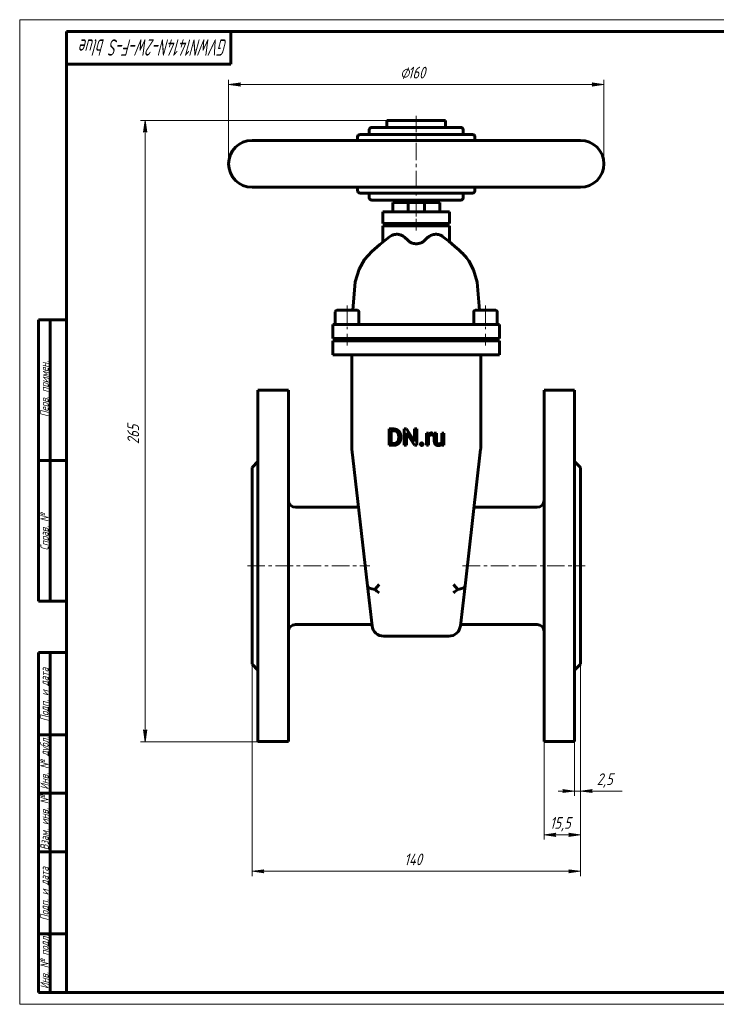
# Model space of a CAD drawing. Header units: millimetres. Extents: x 0 to 594, y 0 to 420.
# Tile 1 of 2: x 0 to 297, y 0 to 420. Entities that reach past the tile are written whole.
import ezdxf

# ---------------------------------------------------------------- set-up
doc = ezdxf.new("R2010")
doc.units = ezdxf.units.MM
for name, pattern in [('K5LT_AXLED', [12, 7.5, -1.5, 1.5, -1.5]), ('K5LT_BASIC', [0]), ('K5LT_THIN', [0])]:
    doc.linetypes.add(name, pattern=pattern)
doc.layers.add('Системный слой', color=7, linetype='Continuous')
doc.layers.add('Системный слой (1)', color=7, linetype='Continuous', true_color=0x6c6c6c)
doc.styles.add('KDIMTEXTSTYLE', font='txt', dxfattribs={"width": 0.96, "oblique": 15, "height": 5})
doc.styles.add('KTEXTSTYLE', font='txt', dxfattribs={"width": 0.96, "height": 5})
doc.dimstyles.new('KDIMSTYLE (1.00)', dxfattribs={"dimtxt": 5, "dimasz": 1, "dimexe": 2, "dimexo": 0, "dimgap": 1, "dimtad": 1, "dimtxsty": 'KDIMTEXTSTYLE', "dimsah": 1, "dimcen": 0, "dimdle": 1, "dimadec": 0, "dimazin": 0, "dimtfac": 0.667, "dimtmove": 0, "dimatfit": 3, "dimfxl": 1, "dimtvp": 1, "dimtolj": 1, "dimtzin": 0, "dimarcsym": 0})

# ---------------------------------------------------------------- blocks, each defined once
blk = doc.blocks.new('U0')
at = {"layer": 'Системный слой (1)', "color": 143, "linetype": 'K5LT_BASIC', "lineweight": 60, "true_color": 0x33acca}
for p, q in [((182.93, 325.54), (180.46, 327.42)), ((185.57, 323.32), (182.93, 325.54)), ((187.19, 321.85), (185.57, 323.32)), ((187.97, 321.11), (187.19, 321.85)), ((188.35, 320.75), (187.97, 321.11)), ((188.55, 320.55), (188.35, 320.75)), ((188.66, 320.44), (188.55, 320.55)), ((188.72, 320.38), (188.66, 320.44)), ((188.75, 320.35), (188.72, 320.38)), ((189.47, 319.6), (188.75, 320.35)), ((190.04, 318.97), (189.47, 319.6)), ((190.3, 318.67), (190.04, 318.97)), ((190.42, 318.53), (190.3, 318.67)), ((190.48, 318.46), (190.42, 318.53)), ((190.51, 318.43), (190.48, 318.46)), ((190.56, 318.37), (190.51, 318.43)), ((191.48, 317.12), (190.56, 318.37)), ((193.55, 313.27), (191.48, 317.12)), ((195.08, 308.01), (193.55, 313.27)), ((196.11, 296.03), (195.08, 308.01))]:
    blk.add_line(p, q, dxfattribs=at)
blk = doc.blocks.new('U1')
at = {"layer": 'Системный слой (1)', "color": 143, "linetype": 'K5LT_BASIC', "lineweight": 60, "true_color": 0x33acca}
for p, q in [((159.07, 342.03), (169.07, 342.03)), ((172.01, 342.03), (179.07, 342.03))]:
    blk.add_line(p, q, dxfattribs=at)
blk = doc.blocks.new('U2')
at = {"layer": 'Системный слой (1)', "color": 143, "linetype": 'K5LT_BASIC', "lineweight": 60, "true_color": 0x33acca}
for p, q in [((150.2, 321.15), (153.54, 324.16)), ((153.54, 324.16), (157.68, 327.42)), ((147.05, 317.69), (150.2, 321.15)), ((144.71, 313.56), (147.05, 317.69)), ((143.08, 308.11), (144.71, 313.56)), ((142.03, 296.03), (143.08, 308.11))]:
    blk.add_line(p, q, dxfattribs=at)
blk = doc.blocks.new('U3')
at = {"layer": 'Системный слой (1)', "color": 143, "linetype": 'K5LT_BASIC', "lineweight": 60, "true_color": 0x33acca}
for p, q in [((198.57, 296.03), (194.17, 296.03)), ((202.97, 296.03), (198.57, 296.03))]:
    blk.add_line(p, q, dxfattribs=at)
blk = doc.blocks.new('U4')
at = {"layer": 'Системный слой (1)', "color": 143, "linetype": 'K5LT_BASIC', "lineweight": 60, "true_color": 0x33acca}
for p, q in [((169.07, 342.03), (165.97, 342.03)), ((172.17, 342.03), (169.07, 342.03))]:
    blk.add_line(p, q, dxfattribs=at)
blk = doc.blocks.new('U5')
at = {"layer": 'Системный слой (1)', "color": 143, "linetype": 'K5LT_BASIC', "lineweight": 60, "true_color": 0x33acca}
for p, q in [((144.07, 368.53), (144.07, 370.03)), ((144.07, 347.03), (144.07, 348.53))]:
    blk.add_line(p, q, dxfattribs=at)
blk = doc.blocks.new('U6')
at = {"layer": 'Системный слой (1)', "color": 143, "linetype": 'K5LT_BASIC', "lineweight": 60, "true_color": 0x33acca}
for p, q in [((139.57, 296.03), (135.17, 296.03)), ((143.97, 296.03), (139.57, 296.03))]:
    blk.add_line(p, q, dxfattribs=at)
blk = doc.blocks.new('U7')
at = {"layer": 'Системный слой (1)', "color": 143, "linetype": 'K5LT_BASIC', "lineweight": 60, "true_color": 0x33acca}
for p, q in [((194.07, 368.53), (194.07, 370.03)), ((194.07, 347.03), (194.07, 348.53))]:
    blk.add_line(p, q, dxfattribs=at)
blk = doc.blocks.new('D0')
at = {"layer": 'Системный слой (1)'}
for points in [[(99.07, 56.73), (104.07, 57.39), (103.57, 56.73), (104.07, 56.07)], [(239.07, 56.73), (234.07, 57.39), (234.57, 56.73), (234.07, 56.07)]]:
    blk.add_hatch(color=7, dxfattribs=at).paths.add_polyline_path(points)
at = {"layer": 'Системный слой (1)', "color": 7, "linetype": 'K5LT_THIN', "lineweight": 18, "true_color": 0xffffff}
for p, q in [((99.07, 145.03), (99.07, 54.73)), ((239.07, 145.03), (239.07, 54.73)), ((99.07, 56.73), (104.07, 57.39)), ((104.07, 56.07), (99.07, 56.73)), ((104.07, 57.39), (103.57, 56.73)), ((103.57, 56.73), (104.07, 56.07)), ((234.57, 56.73), (234.07, 57.39)), ((234.07, 57.39), (239.07, 56.73)), ((239.07, 56.73), (234.07, 56.07)), ((234.07, 56.07), (234.57, 56.73))]:
    blk.add_line(p, q, dxfattribs=at)
blk.add_wipeout([(163.99, 57.73), (163.99, 65.11), (173.74, 65.11), (173.74, 57.73)]).dxf.layer = 'Системный слой (1)'
blk.add_line((99.07, 56.73), (239.07, 56.73), dxfattribs=at)
at = {"layer": 'Системный слой (1)', "color": 7, "insert": (163.99, 64.32), "char_height": 5, "attachment_point": 1, "style": 'KTEXTSTYLE'}
blk.add_mtext('\\fArial|b0|c204|p34;\\H5.0;\\W1.000;\\Q15;\\fGOST Type AU|b0|i0|c204|p34;\\Q15;\\W0.960;140', dxfattribs=at)
blk = doc.blocks.new('KDIMARROW_01')
at = {"layer": 'Системный слой'}
blk.add_hatch(color=0, dxfattribs=at).paths.add_polyline_path([(-5, -0.66), (0, 0), (-5, 0.66), (-4.5, 0)])
at = {"layer": 'Системный слой', "color": 0, "linetype": 'K5LT_THIN', "lineweight": 18}
for p, q in [((-4.5, 0), (-5, 0.66)), ((-5, 0.66), (0, 0)), ((0, 0), (-5, -0.66)), ((-5, -0.66), (-4.5, 0))]:
    blk.add_line(p, q, dxfattribs=at)
at = {"layer": 'Системный слой (1)', "color": 0, "linetype": 'K5LT_THIN', "lineweight": 18}
blk.add_line((410.38, 187.03), (409.38, 187.03), dxfattribs=at)
blk = doc.blocks.new('D1')
at = {"layer": 'Системный слой (1)', "color": 7, "linetype": 'K5LT_THIN', "lineweight": 18, "true_color": 0xffffff}
for p, q in [((239.07, 145.03), (239.07, 70.28)), ((223.57, 112.03), (223.57, 70.28))]:
    blk.add_line(p, q, dxfattribs=at)
blk.add_wipeout([(226.04, 73.28), (226.04, 80.66), (236.17, 80.66), (236.17, 73.28)]).dxf.layer = 'Системный слой (1)'
at = {"layer": 'Системный слой (1)'}
for points in [[(223.57, 72.28), (228.57, 72.94), (228.07, 72.28), (228.57, 71.62)], [(239.07, 72.28), (234.07, 72.94), (234.57, 72.28), (234.07, 71.62)]]:
    blk.add_hatch(color=7, dxfattribs=at).paths.add_polyline_path(points)
at = {"layer": 'Системный слой (1)', "color": 7, "linetype": 'K5LT_THIN', "lineweight": 18, "true_color": 0xffffff}
for p, q in [((223.57, 72.28), (228.57, 72.94)), ((228.57, 71.62), (223.57, 72.28)), ((223.57, 72.28), (239.07, 72.28)), ((228.57, 72.94), (228.07, 72.28)), ((228.07, 72.28), (228.57, 71.62)), ((234.57, 72.28), (234.07, 72.94)), ((234.07, 72.94), (239.07, 72.28)), ((239.07, 72.28), (234.07, 71.62)), ((234.07, 71.62), (234.57, 72.28))]:
    blk.add_line(p, q, dxfattribs=at)
at = {"layer": 'Системный слой (1)', "color": 7, "insert": (226.04, 79.87), "char_height": 5, "attachment_point": 1, "style": 'KTEXTSTYLE'}
blk.add_mtext('\\fArial|b0|c204|p34;\\H5.0;\\W1.000;\\Q15;\\fGOST Type AU|b0|i0|c204|p34;\\Q15;\\W0.960;15,5', dxfattribs=at)
blk = doc.blocks.new('D2')
at = {"layer": 'Системный слой (1)'}
blk.add_hatch(color=7, dxfattribs=at).paths.add_polyline_path([(231.57, 90.28), (236.57, 90.94), (231.57, 91.6), (232.07, 90.94)])
at = {"layer": 'Системный слой (1)', "color": 7, "linetype": 'K5LT_THIN', "lineweight": 18, "true_color": 0xffffff}
for p, q in [((239.07, 145.03), (239.07, 88.94)), ((236.57, 112.03), (236.57, 88.94)), ((236.57, 90.94), (229.57, 90.94)), ((236.57, 90.94), (231.57, 91.6)), ((231.57, 91.6), (232.07, 90.94)), ((232.07, 90.94), (231.57, 90.28)), ((231.57, 90.28), (236.57, 90.94)), ((236.57, 90.94), (239.07, 90.94))]:
    blk.add_line(p, q, dxfattribs=at)
blk.add_wipeout([(246.07, 91.94), (246.07, 99.32), (254.55, 99.32), (254.55, 91.94)]).dxf.layer = 'Системный слой (1)'
at = {"layer": 'Системный слой (1)'}
blk.add_hatch(color=7, dxfattribs=at).paths.add_polyline_path([(243.57, 90.94), (244.07, 91.6), (239.07, 90.94), (244.07, 90.28)])
at = {"layer": 'Системный слой (1)', "color": 7, "linetype": 'K5LT_THIN', "lineweight": 18, "true_color": 0xffffff}
for p, q in [((244.07, 91.6), (239.07, 90.94)), ((239.07, 90.94), (244.07, 90.28)), ((239.07, 90.94), (246.07, 90.94)), ((239.07, 90.94), (244.07, 90.94)), ((243.57, 90.94), (244.07, 91.6)), ((244.07, 90.28), (243.57, 90.94)), ((244.07, 90.94), (256.9, 90.94))]:
    blk.add_line(p, q, dxfattribs=at)
at = {"layer": 'Системный слой (1)', "color": 7, "insert": (246.07, 98.53), "char_height": 5, "attachment_point": 1, "style": 'KTEXTSTYLE'}
blk.add_mtext('\\fArial|b0|c204|p34;\\H5.0;\\W1.000;\\Q15;\\fGOST Type AU|b0|i0|c204|p34;\\Q15;\\W0.960;2,5', dxfattribs=at)
blk = doc.blocks.new('D3')
at = {"layer": 'Системный слой (1)'}
for points in [[(54.15, 372.03), (53.5, 377.03), (52.84, 372.03), (53.5, 372.53)], [(53.5, 112.03), (54.15, 117.03), (53.5, 116.53), (52.84, 117.03)]]:
    blk.add_hatch(color=7, dxfattribs=at).paths.add_polyline_path(points)
at = {"layer": 'Системный слой (1)', "color": 7, "linetype": 'K5LT_THIN', "lineweight": 18, "true_color": 0xffffff}
for p, q in [((156.57, 377.03), (51.5, 377.03)), ((52.84, 372.03), (53.5, 377.03)), ((53.5, 377.03), (54.15, 372.03)), ((53.5, 372.53), (52.84, 372.03)), ((54.15, 372.03), (53.5, 372.53)), ((53.5, 112.03), (52.84, 117.03)), ((52.84, 117.03), (53.5, 116.53)), ((53.5, 116.53), (54.15, 117.03)), ((54.15, 117.03), (53.5, 112.03)), ((101.57, 112.03), (51.5, 112.03))]:
    blk.add_line(p, q, dxfattribs=at)
blk.add_wipeout([(52.5, 238.99), (45.11, 238.99), (45.11, 249.63), (52.5, 249.63)]).dxf.layer = 'Системный слой (1)'
blk.add_line((53.5, 377.03), (53.5, 112.03), dxfattribs=at)
at = {"layer": 'Системный слой (1)', "color": 7, "insert": (45.91, 238.99), "char_height": 5, "attachment_point": 1, "rotation": 90, "style": 'KTEXTSTYLE'}
blk.add_mtext('\\fArial|b0|c204|p34;\\H5.0;\\W1.000;\\Q15;\\fGOST Type AU|b0|i0|c204|p34;\\Q15;\\W0.960;265', dxfattribs=at)
blk = doc.blocks.new('D4')
at = {"layer": 'Системный слой (1)'}
for points in [[(93.57, 392.34), (94.07, 393), (89.07, 392.34), (94.07, 391.69)], [(244.07, 391.69), (249.07, 392.34), (244.07, 393), (244.57, 392.34)]]:
    blk.add_hatch(color=7, dxfattribs=at).paths.add_polyline_path(points)
at = {"layer": 'Системный слой (1)', "color": 7, "linetype": 'K5LT_THIN', "lineweight": 18, "true_color": 0xffffff}
for p, q in [((89.07, 358.53), (89.07, 394.34)), ((89.07, 392.34), (94.07, 393)), ((94.07, 391.69), (89.07, 392.34)), ((94.07, 393), (93.57, 392.34)), ((93.57, 392.34), (94.07, 391.69)), ((244.57, 392.34), (244.07, 393)), ((244.07, 393), (249.07, 392.34)), ((249.07, 392.34), (244.07, 391.69)), ((244.07, 391.69), (244.57, 392.34)), ((249.07, 358.53), (249.07, 394.34))]:
    blk.add_line(p, q, dxfattribs=at)
blk.add_wipeout([(162.2, 393.34), (162.2, 400.73), (175.38, 400.73), (175.38, 393.34)]).dxf.layer = 'Системный слой (1)'
blk.add_line((89.07, 392.34), (249.07, 392.34), dxfattribs=at)
at = {"layer": 'Системный слой (1)', "color": 7, "char_height": 5, "attachment_point": 1, "style": 'KTEXTSTYLE'}
for s, insert in [('\\fArial|b0|c204|p34;\\H5.0;\\W1.000;\\Q15;\\fGOST Type AU|b0|i0|c204|p34;\\Q15;\\W0.960;⌀', (162.2, 399.93)), ('\\fArial|b0|c204|p34;\\H5.0;\\W1.000;\\Q15;\\fGOST Type AU|b0|i0|c204|p34;\\Q15;\\W0.960;160', (165.51, 399.93))]:
    blk.add_mtext(s, dxfattribs=dict(at, insert=insert))
blk = doc.blocks.new('U16')
at = {"color": 7, "linetype": 'K5LT_THIN', "lineweight": 18, "true_color": 0xffffff}
for p, q in [((0, 0), (0, 420)), ((0, 420), (594, 420)), ((594, 0), (0, 0))]:
    blk.add_line(p, q, dxfattribs=at)
at = {"color": 143, "linetype": 'K5LT_BASIC', "lineweight": 60, "true_color": 0x33acca}
for p, q in [((20, 5), (20, 415)), ((20, 415), (589, 415)), ((90, 415), (90, 401)), ((90, 401), (20, 401)), ((8, 172), (8, 292)), ((20, 292), (8, 292)), ((13, 172), (13, 292)), ((20, 232), (8, 232)), ((20, 172), (8, 172)), ((8, 5), (8, 150)), ((20, 150), (8, 150)), ((13, 5), (13, 150)), ((20, 115), (8, 115)), ((20, 90), (8, 90)), ((20, 65), (8, 65)), ((20, 30), (8, 30)), ((20, 5), (8, 5)), ((589, 5), (20, 5))]:
    blk.add_line(p, q, dxfattribs=at)
at = {"color": 7, "attachment_point": 1, "style": 'KTEXTSTYLE'}
for s, insert, char_height, rotation in [('\\fArial|b0|c204|p34;\\H5.0;\\W1.000;\\Q15;\\fGOST Type AU|b0|i0|c204|p34;\\Q15;\\W0.710;\\H7.00;GVWN1414N-2W-F-S blue', (88.66, 404.64), 7, 180), ('\\fArial|b0|c204|p34;\\H5.0;\\W1.000;\\Q15;\\fGOST Type AU|b0|i0|c204|p34;\\Q15;\\W0.960;\\H3.50;Перв. примен.', (8.82, 250.52), 3.5, 90), ('\\fArial|b0|c204|p34;\\H5.0;\\W1.000;\\Q15;\\fGOST Type AU|b0|i0|c204|p34;\\Q15;\\W0.960;\\H3.50;Справ. №', (8.82, 193.63), 3.5, 90), ('\\fArial|b0|c204|p34;\\H5.0;\\W1.000;\\Q15;\\fGOST Type AU|b0|i0|c204|p34;\\Q15;\\W0.960;\\H3.50;Подп. и дата', (8.82, 120.66), 3.5, 90), ('\\fArial|b0|c204|p34;\\H5.0;\\W1.000;\\Q15;\\fGOST Type AU|b0|i0|c204|p34;\\Q15;\\W0.960;\\H3.50;Инв. № дубл.', (8.82, 91.57), 3.5, 90), ('\\fArial|b0|c204|p34;\\H5.0;\\W1.000;\\Q15;\\fGOST Type AU|b0|i0|c204|p34;\\Q15;\\W0.960;\\H3.50;Взам. инв. №', (8.82, 65.8), 3.5, 90), ('\\fArial|b0|c204|p34;\\H5.0;\\W1.000;\\Q15;\\fGOST Type AU|b0|i0|c204|p34;\\Q15;\\W0.960;\\H3.50;Подп. и дата', (8.82, 35.66), 3.5, 90), ('\\fArial|b0|c204|p34;\\H5.0;\\W1.000;\\Q15;\\fGOST Type AU|b0|i0|c204|p34;\\Q15;\\W0.960;\\H3.50;Инв. № подл.', (8.82, 6.57), 3.5, 90)]:
    blk.add_mtext(s, dxfattribs=dict(at, insert=insert, char_height=char_height, rotation=rotation))

msp = doc.modelspace()

# ---------------------------------------------------------------- linework, layer by layer
at = {"layer": 'Системный слой (1)', "color": 30, "linetype": 'K5LT_AXLED', "lineweight": 18, "true_color": 0xff8000}
for p, q in [((169.068, 336.034), (169.068, 379.034)), ((169.068, 330.034), (169.068, 335.034)), ((139.568, 298.034), (139.568, 288.034)), ((198.568, 298.034), (198.568, 288.034)), ((139.568, 286.034), (139.568, 281.034)), ((198.568, 286.034), (198.568, 281.034)), ((188.839, 187.034), (241.068, 187.034))]:
    msp.add_line(p, q, dxfattribs=at)
at = {"layer": 'Системный слой (1)', "color": 143, "linetype": 'K5LT_BASIC', "lineweight": 60, "true_color": 0x33acca}
for p, q in [((188.068, 374.034), (150.068, 374.034)), ((156.568, 374.034), (156.568, 377.034)), ((156.568, 377.034), (181.568, 377.034)), ((181.568, 374.034), (181.568, 377.034)), ((193.068, 371.034), (145.068, 371.034)), ((149.068, 371.034), (149.068, 373.034)), ((189.068, 371.034), (189.068, 373.034)), ((99.068, 368.534), (239.068, 368.534)), ((99.068, 348.534), (239.068, 348.534)), ((145.068, 346.034), (193.068, 346.034)), ((149.068, 344.034), (149.068, 346.034)), ((189.068, 344.034), (189.068, 346.034)), ((150.068, 343.034), (188.068, 343.034)), ((159.068, 338.034), (159.068, 342.034)), ((161.068, 342.034), (161.068, 343.034)), ((165.568, 341.634), (165.568, 338.034)), ((172.568, 341.634), (172.568, 338.034)), ((177.068, 342.034), (177.068, 343.034)), ((179.068, 338.034), (179.068, 342.034)), ((154.875, 338.034), (155.547, 338.034)), ((154.875, 333.034), (154.875, 338.034)), ((155.547, 338.034), (165.74, 338.034)), ((165.74, 338.034), (172.396, 338.034)), ((172.396, 338.034), (182.589, 338.034)), ((182.589, 338.034), (183.26, 338.034)), ((183.26, 333.034), (183.26, 338.034)), ((155.547, 333.034), (154.875, 333.034)), ((154.875, 325.27), (154.875, 332.034)), ((154.875, 332.034), (155.547, 332.034)), ((155.547, 333.034), (165.74, 333.034)), ((155.547, 332.034), (165.74, 332.034)), ((159.068, 332.034), (159.068, 333.034)), ((172.396, 333.034), (165.74, 333.034)), ((165.74, 332.034), (172.396, 332.034)), ((167.068, 333.034), (167.068, 332.034)), ((171.068, 333.034), (171.068, 332.034)), ((172.396, 333.034), (182.589, 333.034)), ((172.396, 332.034), (182.589, 332.034)), ((179.068, 332.034), (179.068, 333.034)), ((183.26, 333.034), (182.589, 333.034)), ((182.589, 332.034), (183.26, 332.034)), ((183.26, 325.27), (183.26, 332.034)), ((134.568, 295.434), (134.568, 290.034)), ((139.568, 296.034), (135.168, 296.034)), ((144.568, 295.434), (144.568, 290.034)), ((193.568, 295.434), (193.568, 290.034)), ((202.968, 296.034), (198.568, 296.034)), ((203.568, 295.434), (203.568, 290.034)), ((133.568, 284.034), (133.568, 290.034)), ((133.568, 290.034), (139.568, 290.034)), ((139.568, 290.034), (198.568, 290.034)), ((198.568, 290.034), (204.568, 290.034)), ((204.568, 284.034), (204.568, 290.034)), ((139.568, 284.034), (133.568, 284.034)), ((133.568, 277.034), (133.568, 283.034)), ((133.568, 283.034), (139.568, 283.034)), ((136.568, 284.034), (136.568, 283.034)), ((139.568, 284.034), (198.568, 284.034)), ((139.568, 283.034), (198.568, 283.034)), ((142.568, 284.034), (142.568, 283.034)), ((144.068, 283.034), (144.068, 284.034)), ((194.068, 283.034), (194.068, 284.034)), ((195.568, 284.034), (195.568, 283.034)), ((204.568, 284.034), (198.568, 284.034)), ((198.568, 283.034), (204.568, 283.034)), ((201.568, 284.034), (201.568, 283.034)), ((204.568, 277.034), (204.568, 283.034)), ((139.568, 277.034), (133.568, 277.034)), ((139.568, 277.034), (198.568, 277.034)), ((141.568, 277.034), (141.568, 237.319)), ((196.568, 237.319), (196.568, 277.034)), ((204.568, 277.034), (198.568, 277.034)), ((101.568, 262.034), (101.568, 112.034)), ((101.568, 262.034), (114.568, 262.034)), ((114.568, 262.034), (114.568, 112.034)), ((236.568, 262.034), (223.568, 262.034)), ((223.568, 262.034), (223.568, 112.034)), ((236.568, 262.034), (236.568, 112.034)), ((159.436, 245.409), (157.467, 245.409)), ((157.467, 245.409), (157.467, 238.449)), ((159.436, 244.654), (158.389, 244.654)), ((158.389, 244.654), (158.389, 239.2)), ((163.949, 245.409), (163.949, 238.449)), ((164.871, 245.409), (163.949, 245.409)), ((168.39, 240.027), (164.871, 245.409)), ((164.871, 238.449), (164.871, 243.818)), ((164.871, 243.818), (168.375, 238.449)), ((168.39, 245.409), (168.39, 240.027)), ((169.303, 245.409), (168.39, 245.409)), ((169.303, 238.449), (169.303, 245.409)), ((174.306, 243.622), (173.446, 243.622)), ((173.446, 243.622), (173.446, 238.449)), ((174.324, 243.03), (174.306, 243.622)), ((175.941, 242.828), (175.946, 243.65)), ((177.645, 243.622), (176.761, 243.622)), ((176.761, 243.622), (176.761, 240.285)), ((177.645, 240.275), (177.645, 243.622)), ((179.944, 243.622), (179.944, 239.858)), ((180.833, 243.622), (179.944, 243.622)), ((180.833, 238.449), (180.833, 243.622)), ((161.592, 241.719), (161.592, 242.144)), ((162.505, 241.719), (162.505, 242.135)), ((174.33, 238.449), (174.33, 242.124)), ((141.6, 236.75), (148.271, 178.536)), ((157.467, 238.449), (159.35, 238.449)), ((158.389, 239.2), (159.35, 239.2)), ((163.949, 238.449), (164.871, 238.449)), ((168.375, 238.449), (169.303, 238.449)), ((173.446, 238.449), (174.33, 238.449)), ((179.969, 238.961), (179.987, 238.449)), ((179.987, 238.449), (180.833, 238.449)), ((189.865, 178.536), (196.535, 236.75)), ((99.068, 229.034), (101.568, 231.534)), ((239.068, 229.034), (236.568, 231.534)), ((99.068, 229.034), (99.068, 145.034)), ((239.068, 229.034), (239.068, 145.034)), ((117.568, 212.034), (144.432, 212.034)), ((193.703, 212.034), (220.568, 212.034)), ((150.227, 161.464), (148.271, 178.536)), ((151.367, 177.007), (153.238, 179.105)), ((186.769, 177.007), (184.897, 179.105)), ((189.865, 178.536), (187.909, 161.464)), ((117.568, 162.034), (150.162, 162.034)), ((187.974, 162.034), (220.568, 162.034)), ((155.194, 157.034), (182.941, 157.034)), ((99.068, 145.034), (101.568, 142.534)), ((239.068, 145.034), (236.568, 142.534)), ((101.568, 112.034), (114.568, 112.034)), ((236.568, 112.034), (223.568, 112.034))]:
    msp.add_line(p, q, dxfattribs=at)
for centre, radius, start, end in [((150.068, 373.034), 1, 90, 180), ((188.068, 373.034), 1, 0, 90), ((145.068, 370.034), 1, 90, 180), ((193.068, 370.034), 1, 0, 90), ((99.068, 358.534), 10, 90, 270), ((239.068, 358.534), 10, 270, 90), ((145.068, 347.034), 1, 180, 270), ((193.068, 347.034), 1, 270, 0), ((150.068, 344.034), 1, 180, 270), ((165.968, 341.634), 0.4, 90, 180), ((172.168, 341.634), 0.4, 0, 90), ((188.068, 344.034), 1, 270, 0), ((135.168, 295.434), 0.6, 90, 180), ((143.968, 295.434), 0.6, 0, 90), ((194.168, 295.434), 0.6, 90, 180), ((202.968, 295.434), 0.6, 0, 90), ((146.568, 237.319), 5, 180, 186.53663), ((191.568, 237.319), 5, 353.46337, 0), ((117.568, 215.034), 3, 180, 270), ((220.568, 215.034), 3, 270, 0), ((117.568, 159.034), 3, 90, 180), ((155.194, 162.034), 5, 186.53663, 270), ((182.941, 162.034), 5, 270, 353.46337), ((220.568, 159.034), 3, 0, 90)]:
    msp.add_arc(centre, radius, start, end, dxfattribs=at)
for centre, major_axis, start_param, end_param in [((153.238, 179.105), (4.967, 0.569), 3.1415927, 4.2793983), ((153.238, 179.105), (-5.088, 4.539), 1.5707963, 1.9232038), ((184.897, 179.105), (-5.088, -4.539), 1.2183888, 1.5707963), ((184.897, 179.105), (-4.967, 0.569), 2.003787, 3.1415927)]:
    msp.add_ellipse(centre, major_axis=major_axis, ratio=0.4123046, start_param=start_param, end_param=end_param, dxfattribs=at)
for points, degree, knots in [([(157.676, 327.421), (157.948, 327.619), (158.475, 327.942), (159.308, 328.281), (160.149, 328.463), (160.984, 328.483), (161.722, 328.372), (162.361, 328.181), (162.987, 327.912), (163.648, 327.528), (164.21, 327.101), (164.533, 326.811), (164.63, 326.72)], 3, [0, 0, 0, 0, 1.5933077, 3.020101, 4.627162, 6.1814868, 7.5486475, 8.6430539, 9.6950899, 11.0391629, 12.4095534, 13, 13, 13, 13]), ([(173.506, 326.72), (173.787, 326.985), (174.329, 327.428), (175.174, 327.936), (175.992, 328.267), (176.828, 328.452), (177.658, 328.489), (178.528, 328.366), (179.473, 328.046), (180.117, 327.67), (180.46, 327.421)], 3, [0, 0, 0, 0, 1.456718, 2.7294752, 4.0877293, 5.297861, 6.5937837, 7.8963659, 9.3027845, 11, 11, 11, 11]), ([(172.396, 325.646), (172.309, 325.559), (172.097, 325.372), (171.714, 325.11), (171.339, 324.915), (171.001, 324.774), (170.693, 324.666), (170.31, 324.563), (169.942, 324.494), (169.561, 324.448), (169.194, 324.426), (168.791, 324.433), (168.434, 324.462), (168.125, 324.507), (167.885, 324.554), (167.667, 324.606), (167.438, 324.67), (167.176, 324.759), (166.928, 324.859), (166.575, 325.025), (166.156, 325.276), (165.867, 325.519), (165.74, 325.646)], 3, [0, 0, 0, 0, 1.4991742, 3.3023443, 4.9850383, 5.7094812, 6.7847522, 7.9778358, 9.2160575, 9.9819174, 11.2048071, 12.2691528, 13.3154754, 14.1939028, 14.9092122, 15.4194972, 16.1467617, 17.0224253, 17.942966, 18.6742695, 20.822619, 23, 23, 23, 23]), ([(174.83, 243.538), (174.526, 243.359), (174.327, 243.035), (174.324, 243.03)], 2, [0, 0, 0, 1.9673061, 2, 2, 2])]:
    msp.add_open_spline(points, degree=degree, knots=knots, dxfattribs=at)
for points, degree in [([(165.74, 325.646), (165.373, 326.01), (165.003, 326.369), (164.63, 326.72)], 3), ([(173.506, 326.72), (173.132, 326.369), (172.763, 326.011), (172.396, 325.646)], 3), ([(162.505, 242.135), (162.505, 242.89), (162.065, 244.1), (161.248, 244.955), (160.12, 245.409), (159.436, 245.409)], 2), ([(161.592, 242.144), (161.592, 242.742), (161.305, 243.674), (160.751, 244.319), (159.952, 244.654), (159.436, 244.654)], 2), ([(175.554, 243.717), (175.133, 243.717), (174.83, 243.538)], 2), ([(175.946, 243.65), (175.898, 243.674), (175.65, 243.717), (175.554, 243.717)], 2), ([(159.35, 238.449), (160.077, 238.449), (161.238, 238.904), (162.065, 239.754), (162.505, 240.964), (162.505, 241.719)], 2), ([(159.35, 239.2), (160.096, 239.2), (161.09, 239.826), (161.592, 240.959), (161.592, 241.719)], 2), ([(171.417, 239.453), (171.149, 239.453), (171.008, 239.298)], 2), ([(171.826, 239.298), (171.685, 239.453), (171.417, 239.453)], 2), ([(174.33, 242.124), (174.422, 242.342), (174.574, 242.503)], 2), ([(174.574, 242.503), (174.737, 242.675), (174.971, 242.771)], 2), ([(174.971, 242.771), (175.205, 242.866), (175.511, 242.866)], 2), ([(175.511, 242.866), (175.635, 242.866), (175.831, 242.852), (175.941, 242.828)], 2), ([(176.761, 240.285), (176.761, 239.769), (177.004, 239.033), (177.454, 238.574), (177.767, 238.464)], 2), ([(177.939, 239.341), (177.803, 239.472), (177.645, 239.927), (177.645, 240.275)], 2), ([(179.944, 239.858), (179.797, 239.524), (179.49, 239.322)], 2), ([(171.008, 239.298), (170.867, 239.143), (170.867, 238.918)], 2), ([(170.867, 238.918), (170.867, 238.698), (171.008, 238.545)], 2), ([(171.008, 238.545), (171.149, 238.392), (171.417, 238.392)], 2), ([(171.417, 238.392), (171.685, 238.392), (171.826, 238.545)], 2), ([(171.967, 238.918), (171.967, 239.143), (171.826, 239.298)], 2), ([(171.826, 238.545), (171.967, 238.698), (171.967, 238.918)], 2), ([(177.767, 238.464), (178.08, 238.354), (178.458, 238.354)], 2), ([(178.596, 239.104), (178.414, 239.104), (178.075, 239.21), (177.939, 239.341)], 2), ([(178.458, 238.354), (179.012, 238.354), (179.399, 238.533)], 2), ([(179.49, 239.322), (179.16, 239.104), (178.596, 239.104)], 2), ([(179.399, 238.533), (179.742, 238.692), (179.969, 238.961)], 2)]:
    msp.add_open_spline(points, degree=degree, dxfattribs=at)

# ---------------------------------------------------------------- block references
at = {"layer": 'Системный слой (1)'}
for name in ['U5', 'U7', 'U1', 'U4', 'U2', 'U0', 'U6', 'U3']:
    msp.add_blockref(name, (0, 0), dxfattribs=at)

# ---------------------------------------------------------------- next in the draw order: dimensions: what is measured, and where the dimension line sits
at = {"layer": 'Системный слой (1)', "color": 7}
dim = msp.add_linear_dim(base=(99.068, 56.732), p1=(239.068, 145.034), p2=(99.068, 145.034), dimstyle='KDIMSTYLE (1.00)', override={"dimexo": 0, "dimpost": '\\fGOST Type AU|b0|c204|p34;\\H5.0;\\W0.960;\\Q15;<>', "dimblk1": 'KDIMARROW_01', "dimblk2": 'KDIMARROW_01', "dimse1": 0, "dimse2": 0, "dimclrt": 7, "dimtol": 1, "dimtp": 0, "dimtm": 0, "dimtdec": 5, "dimtolj": 1}, dxfattribs=at)
dim.commit()
dim.dimension.update_dxf_attribs({"geometry": 'D0', "text_midpoint": (169.068, 56.732), "dimtype": 160})

# ---------------------------------------------------------------- next in the draw order: dimensions: what is measured, and where the dimension line sits
dim = msp.add_linear_dim(base=(53.497, 377.034), p1=(101.568, 112.034), p2=(156.568, 377.034), angle=90, dimstyle='KDIMSTYLE (1.00)', override={"dimexo": 0, "dimpost": '\\fGOST Type AU|b0|c204|p34;\\H5.0;\\W0.960;\\Q15;<>', "dimblk1": 'KDIMARROW_01', "dimblk2": 'KDIMARROW_01', "dimse1": 0, "dimse2": 0, "dimclrt": 7, "dimtol": 1, "dimtp": 0, "dimtm": 0, "dimtdec": 5, "dimtolj": 1}, dxfattribs=at)
dim.commit()
dim.dimension.update_dxf_attribs({"geometry": 'D3', "text_midpoint": (53.497, 244.534), "dimtype": 160})
dim = msp.add_linear_dim(base=(223.568, 72.281), p1=(239.068, 145.034), p2=(223.568, 112.034), dimstyle='KDIMSTYLE (1.00)', override={"dimexo": 0, "dimpost": '\\fGOST Type AU|b0|c204|p34;\\H5.0;\\W0.960;\\Q15;<>', "dimblk1": 'KDIMARROW_01', "dimblk2": 'KDIMARROW_01', "dimse1": 0, "dimse2": 0, "dimclrt": 7, "dimtol": 1, "dimtp": 0, "dimtm": 0, "dimtdec": 5, "dimtolj": 1}, dxfattribs=at)
dim.commit()
dim.dimension.update_dxf_attribs({"geometry": 'D1', "text_midpoint": (231.318, 72.281), "dimtype": 160})

# ---------------------------------------------------------------- next in the draw order: linework, layer by layer
at = {"layer": 'Системный слой (1)', "color": 30, "linetype": 'K5LT_AXLED', "lineweight": 18, "true_color": 0xff8000}
msp.add_line((97.068, 187.034), (149.297, 187.034), dxfattribs=at)

# ---------------------------------------------------------------- next in the draw order: dimensions: what is measured, and where the dimension line sits
at = {"layer": 'Системный слой (1)', "color": 7}
dim = msp.add_linear_dim(base=(89.068, 392.344), p1=(249.068, 358.534), p2=(89.068, 358.534), angle=180, dimstyle='KDIMSTYLE (1.00)', override={"dimexo": 0, "dimpost": '\\fGOST Type AU|b0|c204|p34;\\H5.0;\\W0.960;\\Q15;∅<>', "dimblk1": 'KDIMARROW_01', "dimblk2": 'KDIMARROW_01', "dimse1": 0, "dimse2": 0, "dimclrt": 7, "dimtol": 1, "dimtp": 0, "dimtm": 0, "dimtdec": 5, "dimtolj": 1}, dxfattribs=at)
dim.commit()
dim.dimension.update_dxf_attribs({"geometry": 'D4', "text_midpoint": (169.068, 392.344), "dimtype": 160})
dim = msp.add_linear_dim(base=(236.568, 90.939), p1=(239.068, 145.034), p2=(236.568, 112.034), dimstyle='KDIMSTYLE (1.00)', override={"dimexo": 0, "dimtoh": 1, "dimpost": '\\fGOST Type AU|b0|c204|p34;\\H5.0;\\W0.960;\\Q15;<>', "dimblk1": 'KDIMARROW_01', "dimblk2": 'KDIMARROW_01', "dimse1": 0, "dimse2": 0, "dimclrt": 7, "dimtol": 1, "dimtp": 0, "dimtm": 0, "dimtdec": 5, "dimtmove": 1, "dimtolj": 1}, dxfattribs=at)
dim.commit()
dim.dimension.update_dxf_attribs({"geometry": 'D2', "text_midpoint": (250.484, 90.939), "dimtype": 160})

# ---------------------------------------------------------------- next in the draw order: block references
msp.add_blockref('U16', (0, 0))

doc.saveas('drawing.dxf')
